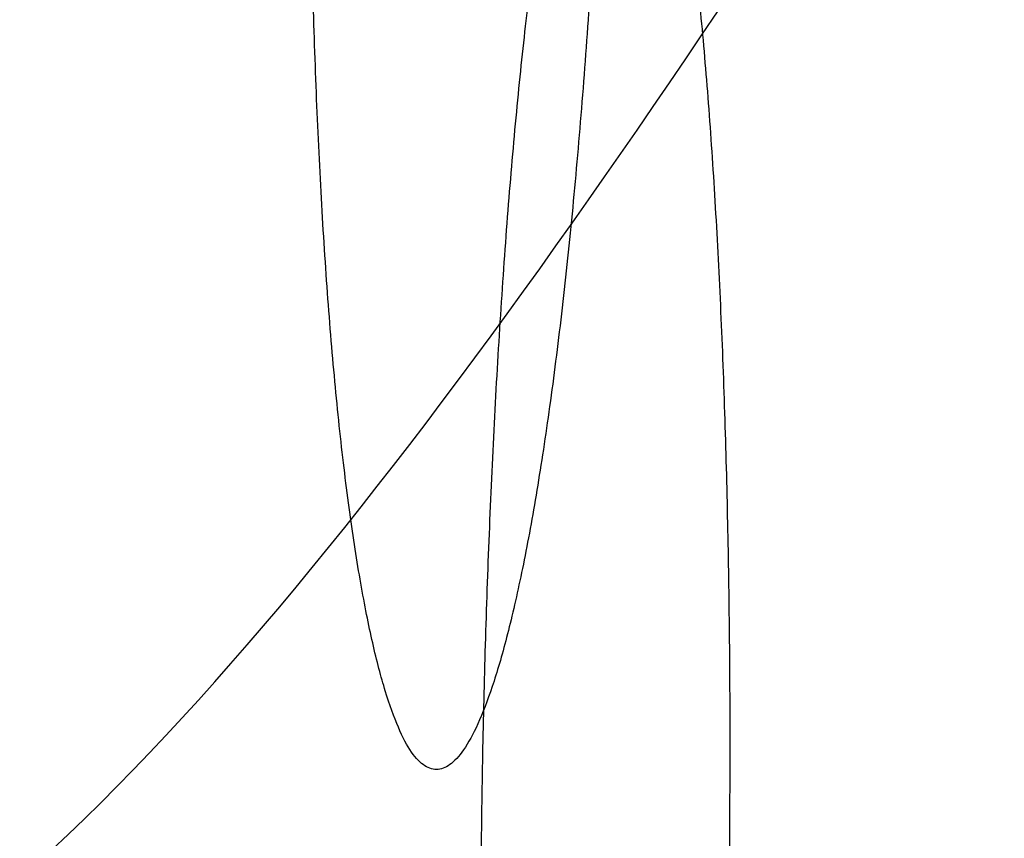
# Model space of a CAD drawing. Header units: millimetres. Extents: x -454 to 409, y -378 to 493.
# Tile 255 of 256: x -205 to -190, y -360 to -347. Entities that reach past the tile are written whole.
import ezdxf

# ---------------------------------------------------------------- set-up
doc = ezdxf.new("R2010")
doc.units = ezdxf.units.MM
doc.layers.add('Bordo', color=7, linetype='Continuous', true_color=0x00ffe9)
doc.layers.add('Corpo', color=7, linetype='Continuous', true_color=0x11ff00)

msp = doc.modelspace()

# ---------------------------------------------------------------- linework, layer by layer
at = {"layer": 'Bordo', "color": 7}
for points, weights, knots in [([(-195.6095967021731, -340.2831764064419, 402.0227933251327), (-195.9307984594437, -358.2786091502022, 402.2702398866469), (-198.1704786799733, -358.4842025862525, 384.411304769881), (-200.4101589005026, -358.6897960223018, 366.5523696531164), (-200.0889571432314, -340.6943632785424, 366.3049230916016)], [0.999999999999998, 0.707106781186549, 1, 0.7071067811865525, 0.9999999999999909], [56.54866776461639, 56.54866776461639, 56.54866776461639, 84.8230016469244, 84.8230016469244, 113.0973355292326, 113.0973355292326, 113.0973355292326]), ([(-197.5184124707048, -359.9779922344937, 44.87953341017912), (-197.3457414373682, -341.9791218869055, 44.77535671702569), (-195.4654273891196, -341.8935483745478, 62.67667221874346), (-193.5851133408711, -341.8079748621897, 80.57798772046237), (-193.757784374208, -359.8068452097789, 80.68216441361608)], [0.9999999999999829, 0.7071067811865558, 0.9999999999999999, 0.7071067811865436, 1.000000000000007], [8.305326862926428e-13, 8.305326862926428e-13, 8.305326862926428e-13, 28.2743338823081, 28.2743338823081, 56.54866776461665, 56.54866776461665, 56.54866776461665])]:
    msp.add_rational_spline(points, weights, degree=2, knots=knots, dxfattribs=at)
at = {"layer": 'Corpo', "color": 7}
for points in [[(-182.8752769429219, 465.9173647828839, 895.701691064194), (-183.6158640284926, 458.8747614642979, 795.9907317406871), (-185.0970381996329, 444.7895548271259, 596.5688130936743), (-191.3858273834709, 343.9874002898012, 289.0661583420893), (-200.5414575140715, 197.3842091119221, 65.44880588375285), (-200.8828847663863, 191.9060086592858, 57.09217750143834), (-202.2060597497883, 182.5882832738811, 53.99769240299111), (-212.0308464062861, 113.8228601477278, 29.85333864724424), (-217.0426861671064, 32.67563990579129, 12.8150891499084), (-224.917569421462, -74.7809453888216, 20.13239856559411), (-232.5081435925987, -224.8751713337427, 38.37657399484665), (-235.7683721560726, -314.5155349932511, 57.8628451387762), (-237.3984864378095, -359.3357168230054, 67.60598071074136)], [(-237.3984857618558, -359.3357168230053, 67.6059807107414), (-232.0775051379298, -361.5818260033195, 103.1625616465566), (-221.4355438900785, -366.074044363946, 174.2757235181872), (-205.4726020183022, -364.8123719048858, 280.9454663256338), (-194.9894760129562, -348.7002287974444, 349.0934040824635), (-189.7479130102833, -340.6441572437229, 383.1673729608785)]]:
    msp.add_open_spline(points, degree=3, dxfattribs=at)
msp.add_open_spline([(-437.994489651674, -353.0794929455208, 104.1035298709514), (-426.755572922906, -353.4171336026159, 100.9790987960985), (-415.516656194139, -353.7547742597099, 97.8546677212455), (-384.086816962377, -354.9649487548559, 91.51653620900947), (-352.6569777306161, -356.1751232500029, 85.17840469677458), (-301.0362159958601, -358.2578315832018, 75.62657274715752), (-237.398486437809, -359.335716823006, 67.60598071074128), (-173.760756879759, -360.4136020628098, 59.58538867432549), (-98.10605949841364, -360.4866642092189, 53.09603655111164), (-22.45136211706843, -360.4866642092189, 53.09603655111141), (53.20333526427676, -360.4866642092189, 53.09603655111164), (128.858032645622, -360.4136020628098, 59.58538867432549), (192.495762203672, -359.335716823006, 67.6059807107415), (256.133491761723, -358.2578315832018, 75.62657274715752), (307.754253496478, -356.1751232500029, 85.17840469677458), (339.18409272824, -354.9649487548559, 91.51653620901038), (370.613931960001, -353.7547742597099, 97.8546677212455), (381.8528486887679, -353.4171336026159, 100.9790987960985), (393.091765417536, -353.0794929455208, 104.1035298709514)], degree=3, knots=[0, 0, 0, 0, 0.3959553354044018, 0.3959553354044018, 0.3959553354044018, 1.458786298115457, 1.458786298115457, 1.458786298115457, 3.000000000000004, 3.000000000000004, 3.000000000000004, 4.54121370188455, 4.54121370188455, 4.54121370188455, 5.604044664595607, 5.604044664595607, 5.604044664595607, 6, 6, 6, 6], dxfattribs=at)

doc.saveas('drawing.dxf')
